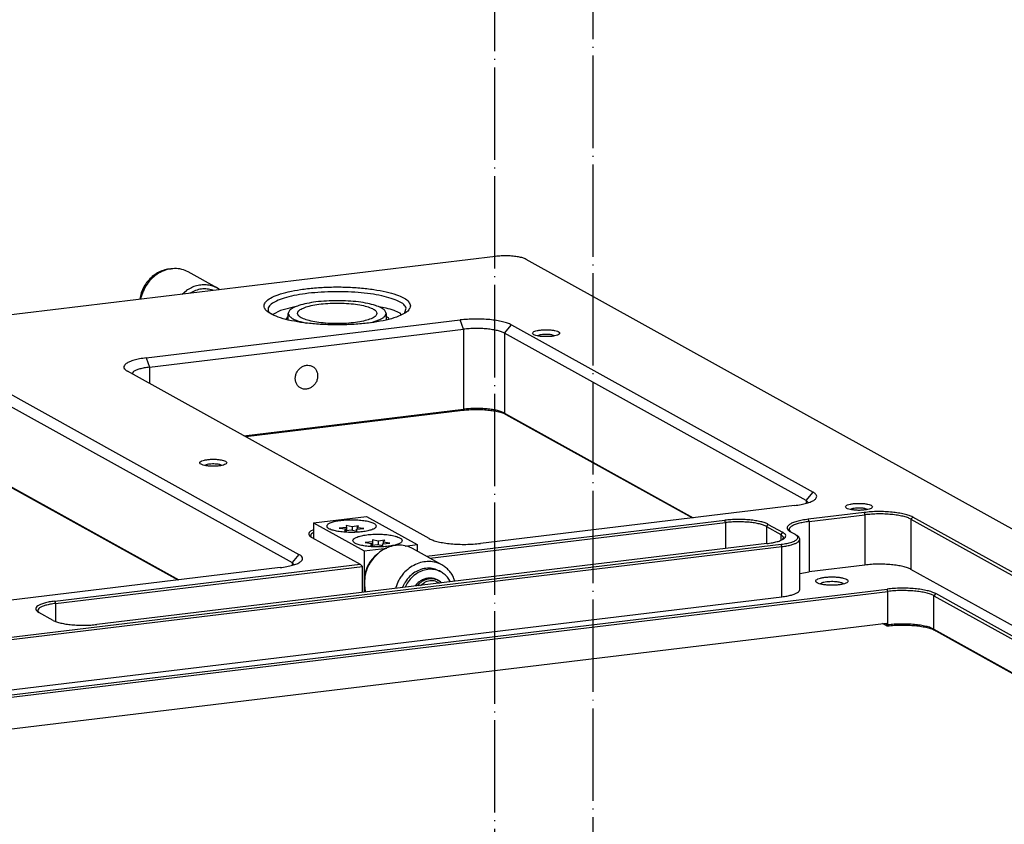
# Model space of a CAD drawing. Header units: inches. Extents: x -399 to 442, y -299 to 295.
# Tile 11 of 68: x -138 to -36, y -37 to 46. Entities that reach past the tile are written whole.
import ezdxf

# ---------------------------------------------------------------- set-up
doc = ezdxf.new("R2010")
doc.units = ezdxf.units.IN
doc.linetypes.add('DOT_CENTER', pattern=[14, 12, -1, 0, -1])
doc.layers.add('1', color=7, linetype='Continuous')
doc.dimstyles.get("Standard").update_dxf_attribs({"dimtxt": 0.18, "dimasz": 0.18, "dimexe": 0.18, "dimexo": 0.0625, "dimgap": 0.09, "dimtad": 0, "dimtih": 1, "dimtoh": 1, "dimdec": 4, "dimzin": 0, "dimdsep": 46, "dimtxsty": 'Standard', "dimcen": 0.09, "dimadec": 0, "dimazin": 0, "dimtfac": 1, "dimtdec": 4, "dimtofl": 0, "dimtmove": 0, "dimatfit": 3, "dimfxl": 1, "dimtolj": 1, "dimtzin": 0, "dimarcsym": 0})

# ---------------------------------------------------------------- blocks, each defined once
blk = doc.blocks.new('0515-2034_M3x12_5', base_point=(-127.56, -10.38))
at = {"color": 7, "linetype": 'Continuous'}
for p, q in [((-126.62, -9.89), (-127.56, -9.97)), ((-127.56, -9.97), (-126.69, -10.1)), ((-126.69, -10.1), (-126.88, -10.35)), ((-126.88, -10.35), (-126.03, -10.22)), ((-126.69, -10.1), (-126.69, -10.32)), ((-125.89, -9.8), (-126.64, -9.63)), ((-126.64, -9.63), (-126.62, -9.89)), ((-126.62, -9.89), (-126.62, -10.31)), ((-126.03, -10.22), (-125.29, -10.38)), ((-125.04, -9.67), (-125.89, -9.8)), ((-125.89, -9.8), (-125.89, -10.25)), ((-125.31, -10.13), (-124.37, -10.05)), ((-125.29, -10.38), (-125.31, -10.13)), ((-125.31, -10.13), (-125.31, -10.38)), ((-125.24, -9.92), (-125.04, -9.67)), ((-124.37, -10.05), (-125.24, -9.92)), ((-125.24, -9.92), (-125.24, -10.12))]:
    blk.add_line(p, q, dxfattribs=at)
blk = doc.blocks.new('0515-2034_M3x12_6', base_point=(-130.94, -8.51))
at = {"color": 7, "linetype": 'Continuous'}
for p, q in [((-130, -8.01), (-130.94, -8.1)), ((-130.94, -8.1), (-130.07, -8.22)), ((-130.07, -8.22), (-130.26, -8.47)), ((-130.26, -8.47), (-129.41, -8.34)), ((-130.07, -8.22), (-130.07, -8.44)), ((-129.27, -7.93), (-130.02, -7.76)), ((-130.02, -7.76), (-130, -8.01)), ((-130, -8.01), (-130, -8.43)), ((-129.41, -8.34), (-128.67, -8.51)), ((-128.42, -7.79), (-129.27, -7.93)), ((-129.27, -7.93), (-129.27, -8.37)), ((-128.69, -8.25), (-127.75, -8.17)), ((-128.67, -8.51), (-128.69, -8.25)), ((-128.69, -8.25), (-128.69, -8.5)), ((-128.62, -8.05), (-128.42, -7.79)), ((-127.75, -8.17), (-128.62, -8.05)), ((-128.62, -8.05), (-128.62, -8.25))]:
    blk.add_line(p, q, dxfattribs=at)
blk = doc.blocks.new('screws__24', base_point=(-264.45, -78.57))
for name, p in [('0515-2034_M3x12_6', (-130.94, -8.51)), ('0515-2034_M3x12_5', (-127.56, -10.38))]:
    blk.add_blockref(name, p)
blk = doc.blocks.new('6960-0041_4__25', base_point=(-137.55, 18.43))
at = {"color": 7, "linetype": 'Continuous'}
for p, q in [((-137.55, 18.94), (-137.55, 19.78)), ((-125.04, 19.38), (-124.85, 19.78)), ((-124.85, 19.78), (-124.85, 18.96)), ((-136.02, 18.71), (-135.17, 18.51)), ((-126.73, 18.61), (-125.69, 18.96))]:
    blk.add_line(p, q, dxfattribs=at)
for points, knots in [([(-124.85, 19.78), (-124.89, 19.91), (-125, 20.23), (-125.55, 20.54), (-126.3, 20.84), (-127.3, 21.09), (-128.49, 21.28), (-129.81, 21.39), (-131.2, 21.43), (-132.59, 21.39), (-133.92, 21.28), (-135.1, 21.09), (-136.11, 20.84), (-136.85, 20.54), (-137.41, 20.23), (-137.51, 19.91), (-137.55, 19.78)], [0, 0, 0, 0, 0.398865, 0.983015, 1.801204, 2.839804, 4.05962, 5.407266, 6.820875, 8.234483, 9.582129, 10.801945, 11.840545, 12.658733, 13.242883, 13.641748, 13.641748, 13.641748, 13.641748]), ([(-126.05, 19.78), (-126.09, 19.89), (-126.19, 20.18), (-126.71, 20.44), (-127.4, 20.7), (-128.33, 20.9), (-129.41, 21.04), (-130.59, 21.11), (-131.81, 21.11), (-133, 21.04), (-134.08, 20.9), (-135, 20.7), (-135.7, 20.44), (-136.18, 20.18), (-136.42, 19.78), (-136.18, 19.38), (-135.7, 19.11), (-135, 18.86), (-134.08, 18.66), (-133, 18.51), (-131.81, 18.44), (-130.59, 18.44), (-129.41, 18.51), (-128.33, 18.66), (-127.4, 18.86), (-126.71, 19.11), (-126.19, 19.38), (-126.09, 19.66), (-126.05, 19.78)], [0, 0, 0, 0, 0.352347, 0.885349, 1.638568, 2.59198, 3.701395, 4.909296, 6.150824, 7.358726, 8.468139, 9.421553, 10.17477, 10.707773, 11.06012, 11.412467, 11.94547, 12.698687, 13.652101, 14.761515, 15.969416, 17.210944, 18.418845, 19.52826, 20.481672, 21.234891, 21.767893, 22.12024, 22.12024, 22.12024, 22.12024]), ([(-137.55, 19.78), (-137.53, 19.67), (-137.47, 19.44), (-137.12, 19.16), (-136.64, 18.91), (-136.24, 18.78), (-136.02, 18.71)], [0, 0, 0, 0, 0.306634, 0.714537, 1.264169, 1.960052, 1.960052, 1.960052, 1.960052]), ([(-125.69, 18.96), (-125.56, 19.02), (-125.33, 19.13), (-125.13, 19.3), (-125.04, 19.38)], [0, 0, 0, 0, 0.4286446, 0.7715016, 0.7715016, 0.7715016, 0.7715016])]:
    blk.add_open_spline(points, degree=3, knots=knots, dxfattribs=at)
blk = doc.blocks.new('plugs__29', base_point=(-291.01, -112.29))
blk.add_blockref('6960-0041_4__25', (-137.55, 18.43))
blk = doc.blocks.new('E2812-23753-0__45', base_point=(-156.82, 21.6))
at = {"color": 7, "linetype": 'Continuous'}
for p, q in [((-152.77, 25.52), (-153.02, 25.53)), ((-156.64, 22.46), (-156.82, 21.6))]:
    blk.add_line(p, q, dxfattribs=at)
blk.add_open_spline([(-153.02, 25.53), (-153.28, 25.49), (-153.81, 25.39), (-154.55, 25.04), (-155.23, 24.56), (-155.83, 23.96), (-156.32, 23.25), (-156.54, 22.72), (-156.64, 22.46)], degree=3, knots=[0, 0, 0, 0, 0.791903, 1.604937, 2.437297, 3.284361, 4.139479, 4.99493, 4.99493, 4.99493, 4.99493], dxfattribs=at)
blk = doc.blocks.new('bearing_HK0509__46', base_point=(-156.69, 21.62))
at = {"color": 7, "linetype": 'Continuous'}
for p, q in [((-146.73, 23.04), (-150.54, 25.15)), ((-156.69, 21.62), (-156.65, 21.92)), ((-151.34, 22.26), (-150.79, 22.74)), ((-146.57, 22.94), (-146.46, 22.85))]:
    blk.add_line(p, q, dxfattribs=at)
for points, knots in [([(-150.54, 25.15), (-150.82, 25.28), (-151.38, 25.54), (-152.33, 25.63), (-153.28, 25.49), (-154.21, 25.13), (-155.05, 24.55), (-155.76, 23.8), (-156.33, 22.91), (-156.54, 22.25), (-156.65, 21.92)], [0, 0, 0, 0, 0.917041, 1.848394, 2.804788, 3.79105, 4.805511, 5.840854, 6.885841, 7.927503, 7.927503, 7.927503, 7.927503]), ([(-146.73, 23.04), (-146.94, 23.14), (-147.35, 23.34), (-148.04, 23.48), (-148.75, 23.49), (-149.46, 23.37), (-150.16, 23.13), (-150.58, 22.87), (-150.79, 22.74)], [0, 0, 0, 0, 0.68481, 1.375731, 2.077999, 2.795285, 3.529296, 4.279696, 4.279696, 4.279696, 4.279696]), ([(-146.57, 22.94), (-146.59, 22.96), (-146.65, 22.99), (-146.71, 23.02), (-146.73, 23.04)], [0, 0, 0, 0, 0.0977133, 0.1954084, 0.1954084, 0.1954084, 0.1954084])]:
    blk.add_open_spline(points, degree=3, knots=knots, dxfattribs=at)
blk = doc.blocks.new('24791-0S111__47', base_point=(-150.35, 22.38))
at = {"color": 7, "linetype": 'Continuous'}
for p, q in [((-150.31, 22.41), (-150.35, 22.38)), ((-147.32, 22.75), (-147.36, 22.77))]:
    blk.add_line(p, q, dxfattribs=at)
blk.add_open_spline([(-147.36, 22.77), (-147.6, 22.83), (-148.08, 22.97), (-148.84, 22.95), (-149.61, 22.78), (-150.07, 22.53), (-150.31, 22.41)], degree=3, knots=[0, 0, 0, 0, 0.738902, 1.492658, 2.266525, 3.062031, 3.062031, 3.062031, 3.062031], dxfattribs=at)
blk = doc.blocks.new('bearing_assy1_3__48', base_point=(-156.82, 21.6))
for name, p in [('bearing_HK0509__46', (-156.69, 21.62)), ('E2812-23753-0__45', (-156.82, 21.6)), ('24791-0S111__47', (-150.35, 22.38))]:
    blk.add_blockref(name, p)
blk = doc.blocks.new('washer1__59', base_point=(-122.74, -15.82))
at = {"color": 7, "linetype": 'Continuous'}
for p, q in [((-117.68, -13.81), (-117.94, -13.67)), ((-122.13, -15.25), (-122.4, -15.78)), ((-116.51, -15.07), (-116.78, -14.61)), ((-122.73, -15.79), (-122.74, -15.82))]:
    blk.add_line(p, q, dxfattribs=at)
for points, knots in [([(-117.94, -13.67), (-118.18, -13.56), (-118.68, -13.34), (-119.51, -13.28), (-120.35, -13.44), (-121.14, -13.82), (-121.85, -14.38), (-122.2, -14.87), (-122.38, -15.11)], [0, 0, 0, 0, 0.802645, 1.61974, 2.461564, 3.331716, 4.226786, 5.137686, 5.137686, 5.137686, 5.137686]), ([(-117.68, -13.81), (-117.93, -13.7), (-118.42, -13.48), (-119.26, -13.42), (-120.09, -13.58), (-120.89, -13.96), (-121.6, -14.52), (-121.95, -15.01), (-122.13, -15.25)], [0, 0, 0, 0, 0.802644, 1.619739, 2.461562, 3.331715, 4.226783, 5.137684, 5.137684, 5.137684, 5.137684]), ([(-116.78, -14.61), (-116.91, -14.45), (-117.17, -14.14), (-117.51, -13.92), (-117.68, -13.81)], [0, 0, 0, 0, 0.609205, 1.212107, 1.212107, 1.212107, 1.212107]), ([(-122.38, -15.11), (-122.45, -15.22), (-122.58, -15.44), (-122.68, -15.68), (-122.73, -15.79)], [0, 0, 0, 0, 0.3820461, 0.7637056, 0.7637056, 0.7637056, 0.7637056])]:
    blk.add_open_spline(points, degree=3, knots=knots, dxfattribs=at)
blk = doc.blocks.new('23796-0S111__60', base_point=(-134.27, -16.42))
at = {"color": 7, "linetype": 'Continuous'}
for p, q in [((-134.27, -7.44), (-127.38, -6.61)), ((-134.27, -7.44), (-134.27, -9.45)), ((-134.27, -7.44), (-127.72, -11.07)), ((-127.38, -6.61), (-120.83, -10.24)), ((-127.72, -11.07), (-124.76, -10.72)), ((-127.72, -11.07), (-127.72, -16.42)), ((-125.91, -11.45), (-126.36, -11.79)), ((-122.37, -10.43), (-120.83, -10.24)), ((-120.83, -10.24), (-120.83, -11.09)), ((-127.62, -14.73), (-127.62, -14.77)), ((-120.38, -15.54), (-119.87, -15.17)), ((-118.44, -14.99), (-117.94, -15.24)), ((-118.2, -14.84), (-118.03, -14.93)), ((-117.79, -15.09), (-118.03, -14.93)), ((-117.68, -15.21), (-117.79, -15.09)), ((-120.87, -15.35), (-121.06, -15.62)), ((-120.7, -15.45), (-120.8, -15.59))]:
    blk.add_line(p, q, dxfattribs=at)
for points, knots in [([(-126.14, -7.84), (-126.17, -7.77), (-126.25, -7.57), (-126.63, -7.4), (-127.12, -7.23), (-127.78, -7.11), (-128.53, -7.03), (-129.34, -7.01), (-130.15, -7.03), (-130.91, -7.11), (-131.56, -7.23), (-132.07, -7.4), (-132.41, -7.57), (-132.59, -7.84), (-132.41, -8.12), (-132.07, -8.29), (-131.56, -8.45), (-130.91, -8.57), (-130.15, -8.65), (-129.34, -8.68), (-128.53, -8.65), (-127.78, -8.57), (-127.12, -8.45), (-126.63, -8.29), (-126.25, -8.12), (-126.17, -7.92), (-126.14, -7.84)], [0, 0, 0, 0, 0.240498, 0.617454, 1.154144, 1.829828, 2.60603, 3.434731, 4.263433, 5.039635, 5.715319, 6.252009, 6.628965, 6.869463, 7.109961, 7.486917, 8.023607, 8.699291, 9.475493, 10.304194, 11.132896, 11.909098, 12.584782, 13.121472, 13.498428, 13.738926, 13.738926, 13.738926, 13.738926]), ([(-122.76, -9.72), (-122.79, -9.64), (-122.87, -9.45), (-123.24, -9.28), (-123.74, -9.11), (-124.39, -8.99), (-125.15, -8.91), (-125.96, -8.88), (-126.77, -8.91), (-127.53, -8.99), (-128.18, -9.11), (-128.69, -9.28), (-129.03, -9.45), (-129.21, -9.72), (-129.03, -9.99), (-128.69, -10.16), (-128.18, -10.33), (-127.53, -10.45), (-126.77, -10.53), (-125.96, -10.56), (-125.15, -10.53), (-124.39, -10.45), (-123.74, -10.33), (-123.24, -10.16), (-122.87, -9.99), (-122.79, -9.8), (-122.76, -9.72)], [0, 0, 0, 0, 0.240498, 0.617454, 1.154144, 1.829828, 2.60603, 3.434731, 4.263433, 5.039635, 5.715319, 6.252009, 6.628965, 6.869463, 7.109961, 7.486917, 8.023607, 8.699291, 9.475493, 10.304194, 11.132896, 11.909098, 12.584782, 13.121472, 13.498428, 13.738926, 13.738926, 13.738926, 13.738926]), ([(-127.04, -12.65), (-127.13, -12.81), (-127.31, -13.14), (-127.49, -13.66), (-127.6, -14.19), (-127.62, -14.55), (-127.62, -14.73)], [0, 0, 0, 0, 0.552892, 1.10356, 1.649305, 2.187795, 2.187795, 2.187795, 2.187795]), ([(-126.36, -11.79), (-126.49, -11.92), (-126.74, -12.18), (-126.94, -12.49), (-127.04, -12.65)], [0, 0, 0, 0, 0.54879, 1.101039, 1.101039, 1.101039, 1.101039]), ([(-118.2, -14.84), (-118.34, -14.77), (-118.62, -14.64), (-119.09, -14.58), (-119.57, -14.62), (-120.04, -14.76), (-120.49, -15.01), (-120.74, -15.24), (-120.87, -15.35)], [0, 0, 0, 0, 0.460686, 0.927311, 1.404588, 1.895134, 2.399143, 2.914527, 2.914527, 2.914527, 2.914527]), ([(-118.03, -14.93), (-118.17, -14.87), (-118.45, -14.74), (-118.92, -14.67), (-119.4, -14.71), (-119.87, -14.86), (-120.32, -15.1), (-120.57, -15.33), (-120.7, -15.45)], [0, 0, 0, 0, 0.460686, 0.927311, 1.404588, 1.895134, 2.399143, 2.914527, 2.914527, 2.914527, 2.914527]), ([(-118.44, -14.99), (-118.56, -14.97), (-118.8, -14.92), (-119.16, -14.94), (-119.53, -15.01), (-119.75, -15.11), (-119.87, -15.17)], [0, 0, 0, 0, 0.355711, 0.717818, 1.087979, 1.46681, 1.46681, 1.46681, 1.46681])]:
    blk.add_open_spline(points, degree=3, knots=knots, dxfattribs=at)
blk = doc.blocks.new('bearing_HK0509__61', base_point=(-127.7, -16.4))
at = {"color": 7, "linetype": 'Continuous'}
for p, q in [((-117.61, -12.88), (-121.41, -10.77)), ((-123.28, -14.98), (-123.65, -15.93)), ((-115.95, -15), (-116.05, -14.63)), ((-127.52, -16.35), (-127.5, -16.4))]:
    blk.add_line(p, q, dxfattribs=at)
for points, knots in [([(-121.41, -10.77), (-121.67, -10.65), (-122.2, -10.4), (-123.09, -10.3), (-123.99, -10.39), (-124.87, -10.69), (-125.69, -11.18), (-126.15, -11.63), (-126.38, -11.86)], [0, 0, 0, 0, 0.864092, 1.740233, 2.637778, 3.561549, 4.511219, 5.481763, 5.481763, 5.481763, 5.481763]), ([(-126.38, -11.86), (-126.55, -12.07), (-126.9, -12.5), (-127.28, -13.23), (-127.54, -14), (-127.68, -14.79), (-127.69, -15.59), (-127.58, -16.1), (-127.52, -16.35)], [0, 0, 0, 0, 0.815879, 1.634259, 2.44886, 3.253816, 4.044343, 4.817345, 4.817345, 4.817345, 4.817345]), ([(-117.61, -12.88), (-117.87, -12.76), (-118.4, -12.51), (-119.29, -12.41), (-120.19, -12.5), (-121.07, -12.81), (-121.89, -13.29), (-122.35, -13.74), (-122.58, -13.97)], [0, 0, 0, 0, 0.864092, 1.740232, 2.637776, 3.561547, 4.511216, 5.48176, 5.48176, 5.48176, 5.48176]), ([(-122.58, -13.97), (-122.71, -14.13), (-122.97, -14.44), (-123.17, -14.8), (-123.28, -14.98)], [0, 0, 0, 0, 0.611719, 1.225726, 1.225726, 1.225726, 1.225726]), ([(-116.05, -14.63), (-116.14, -14.45), (-116.31, -14.09), (-116.68, -13.61), (-117.11, -13.19), (-117.44, -12.98), (-117.61, -12.88)], [0, 0, 0, 0, 0.60817, 1.206284, 1.797052, 2.383941, 2.383941, 2.383941, 2.383941])]:
    blk.add_open_spline(points, degree=3, knots=knots, dxfattribs=at)
blk = doc.blocks.new('bearing_assy2_3', base_point=(-134.27, -16.42))
for name, p in [('23796-0S111__60', (-134.27, -16.42)), ('bearing_HK0509__61', (-127.7, -16.4)), ('washer1__59', (-122.74, -15.82))]:
    blk.add_blockref(name, p)
blk = doc.blocks.new('bearings__66', base_point=(-357.1, -124.31))
for name, p in [('bearing_assy1_3__48', (-156.82, 21.6)), ('bearing_assy2_3', (-134.27, -16.42))]:
    blk.add_blockref(name, p)
blk = doc.blocks.new('E6980-24110__67', base_point=(-386.38, -128.07))
at = {"color": 7, "linetype": 'Continuous'}
for p, q in [((-110.66, 27.17), (-233.11, 12.39)), ((90.09, -82.42), (-106.68, 26.79)), ((-136.37, 20.72), (-138.57, 20.15)), ((-124.84, 20.46), (-125.78, 20.63)), ((-122.43, 19.88), (-122.24, 20.46)), ((-140.17, 20.06), (-139.8, 19.7)), ((-138.57, 20.15), (-139.55, 19.61)), ((-137.55, 19.44), (-137.89, 19)), ((-124.53, 19.21), (-124.85, 19.39)), ((-124.52, 19.05), (-124.53, 19.21)), ((-122.88, 19.63), (-123.04, 19.79)), ((-156.01, 13.99), (-115.22, 18.92)), ((-108.58, 18.29), (-69.41, -3.45)), ((-155.58, 12.79), (-114.8, 17.71)), ((-70.31, -4.53), (-109.48, 17.21)), ((-105, 16.94), (-105.19, 16.86)), ((-102.97, 16.86), (-103.24, 16.96)), ((-119.26, -9.47), (-158.42, 12.27)), ((-157.65, 12.21), (-157.81, 11.93)), ((-175.34, 10.23), (-136.17, -11.51)), ((-176.24, 9.16), (-137.07, -12.58)), ((-143.32, 3.89), (-114.8, 7.33)), ((-114.9, 7.15), (-143.07, 3.75)), ((-109.48, 6.83), (-85, -6.76)), ((-85.13, -6.78), (-109.26, 6.62)), ((-148.22, 0.12), (-148.41, 0.04)), ((-146.18, 0.04), (-146.45, 0.14)), ((-176.24, -1.23), (-151.76, -14.82)), ((-176.02, -1.44), (-151.89, -14.83)), ((-70.06, -4.79), (-70.31, -4.53)), ((-71.83, -5.17), (-112.61, -10.09)), ((-62.79, -6.08), (-70.04, -6.95)), ((-69.94, -7.25), (-62.69, -6.38)), ((-64.38, -5.61), (-64.57, -5.69)), ((-62.35, -5.68), (-62.62, -5.59)), ((-119.62, -11.76), (-80.87, -7.09)), ((-119.16, -12.02), (-80.77, -7.39)), ((-75.23, -7.62), (-73.37, -8.65)), ((-56.71, -6.94), (-24.63, -24.74)), ((-24.4, -24.47), (-56.48, -6.67)), ((-134.27, -8.32), (-134.65, -8.48)), ((-134.27, -8.68), (-134.41, -8.74)), ((-75.45, -7.89), (-73.59, -8.92)), ((-73.22, -9.31), (-73.59, -8.92)), ((-72.53, -8.36), (-72.29, -8.61)), ((-72.34, -8.58), (-71.75, -8.91)), ((-71.75, -8.91), (-71.53, -9.06)), ((-176.16, -22.59), (-73.56, -10.2)), ((-75.42, -10.11), (-162.43, -20.61)), ((-134.65, -9.14), (-134.45, -9.35)), ((-134.5, -9.32), (-128.23, -12.8)), ((-73.36, -9.55), (-73.22, -9.31)), ((-71.29, -9.29), (-71.53, -9.06)), ((-71.15, -16.08), (-71.15, -9.56)), ((-176.05, -22.89), (-73.46, -10.5)), ((-136.82, -12.85), (-137.07, -12.58)), ((-138.59, -13.23), (-179.37, -18.15)), ((-167.88, -17.59), (-128.23, -12.8)), ((-167.77, -17.89), (-127.9, -13.08)), ((-127.9, -13.08), (-128.23, -12.8)), ((-127.9, -16.45), (-127.9, -13.08)), ((-71.15, -14), (-69.94, -13.77)), ((-62.69, -12.9), (-69.94, -13.77)), ((-29.57, -28.52), (-56.71, -13.46)), ((-68.48, -15.33), (-68.5, -15.35)), ((-65.46, -15.36), (-65.53, -15.29)), ((-305.07, -45.62), (-59.82, -16.02)), ((-304.61, -45.88), (-59.71, -16.32)), ((-29.57, -29.9), (-53.5, -16.61)), ((-176.05, -29.41), (-73.46, -17.02)), ((-53.73, -16.88), (-29.57, -30.29)), ((-170.08, -18.87), (-169.88, -19.08)), ((-168.08, -20.08), (-169.94, -19.05)), ((-298.53, -49.25), (-59.9, -20.45)), ((-59.9, -20.45), (-59.9, -20.69)), ((-59.78, -20.84), (-60.39, -20.51)), ((-60.26, -20.49), (-59.9, -20.69)), ((-59.9, -20.69), (-59.8, -20.68)), ((-59.9, -20.69), (-59.8, -20.82)), ((-59.9, -20.69), (-59.9, -20.69)), ((-59.8, -20.68), (-59.71, -20.67)), ((-59.8, -20.82), (-59.78, -20.84)), ((-53.73, -21.23), (-32.31, -33.12)), ((-53.5, -21.44), (-32.4, -33.16))]:
    blk.add_line(p, q, dxfattribs=at)
at = {"color": 1, "linetype": 'Continuous'}
for p, q in [((-114.8, 17.71), (-115.22, 18.92)), ((-109.48, 17.21), (-108.58, 18.29)), ((-114.8, 17.71), (-114.8, 7.33)), ((-109.48, 17.21), (-109.48, 6.83)), ((-156.01, 13.99), (-155.58, 12.79)), ((-155.58, 12.79), (-155.58, 10.7)), ((-114.8, 7.33), (-114.9, 7.15)), ((-109.48, 6.83), (-109.26, 6.62)), ((-70.31, -4.53), (-69.41, -3.45)), ((-70.31, -4.53), (-70.31, -4.88)), ((-62.79, -6.08), (-62.69, -6.38)), ((-62.69, -6.38), (-62.69, -12.9)), ((-80.77, -7.39), (-80.87, -7.09)), ((-80.77, -7.39), (-80.77, -10.76)), ((-75.45, -7.89), (-75.23, -7.62)), ((-69.94, -7.25), (-70.04, -6.95)), ((-69.94, -7.25), (-69.94, -13.77)), ((-56.48, -6.67), (-56.71, -6.94)), ((-56.71, -6.94), (-56.71, -13.46)), ((-75.45, -7.89), (-75.45, -10.12)), ((-73.37, -8.65), (-73.59, -8.92)), ((-73.59, -8.92), (-73.59, -9.65)), ((-73.46, -10.5), (-73.56, -10.2)), ((-73.46, -17.02), (-73.46, -10.5)), ((-136.17, -11.51), (-137.07, -12.58)), ((-137.07, -12.58), (-137.07, -12.94)), ((-59.71, -16.32), (-59.82, -16.02)), ((-59.71, -20.67), (-59.71, -16.32)), ((-53.5, -16.61), (-53.73, -16.88)), ((-167.88, -17.59), (-167.77, -17.89)), ((-167.77, -17.89), (-167.77, -20.19)), ((-53.73, -21.23), (-53.73, -16.88)), ((-53.73, -21.23), (-53.5, -21.44))]:
    blk.add_line(p, q, dxfattribs=at)
at = {"color": 7, "linetype": 'Continuous'}
for points, knots in [([(-106.68, 26.79), (-106.82, 26.86), (-107.14, 27), (-107.71, 27.12), (-108.39, 27.21), (-109.14, 27.25), (-109.91, 27.24), (-110.41, 27.19), (-110.66, 27.17)], [0, 0, 0, 0, 0.454191, 1.047611, 1.748557, 2.514407, 3.296869, 4.046262, 4.046262, 4.046262, 4.046262]), ([(-121.7, 20.74), (-121.76, 20.92), (-121.89, 21.36), (-122.61, 21.82), (-123.59, 22.25), (-124.92, 22.61), (-126.51, 22.9), (-128.3, 23.1), (-130.22, 23.21), (-132.18, 23.21), (-134.1, 23.1), (-135.89, 22.9), (-137.48, 22.61), (-138.8, 22.25), (-139.8, 21.82), (-140.48, 21.36), (-140.79, 20.74), (-140.48, 20.12), (-139.8, 19.67), (-138.8, 19.24), (-137.48, 18.87), (-135.89, 18.58), (-134.1, 18.38), (-132.18, 18.28), (-130.22, 18.28), (-128.3, 18.38), (-126.51, 18.58), (-124.92, 18.87), (-123.59, 19.24), (-122.61, 19.67), (-121.89, 20.12), (-121.76, 20.56), (-121.7, 20.74)], [0, 0, 0, 0, 0.551754, 1.336383, 2.424618, 3.807351, 5.442252, 7.268597, 9.214176, 11.200216, 13.145795, 14.97214, 16.607041, 17.989774, 19.078009, 19.862639, 20.414392, 20.966145, 21.750775, 22.83901, 24.221743, 25.856644, 27.682989, 29.628568, 31.614608, 33.560187, 35.386532, 37.021433, 38.404166, 39.492401, 40.277031, 40.828784, 40.828784, 40.828784, 40.828784]), ([(-122.24, 20.46), (-122.33, 20.62), (-122.57, 21.01), (-123.29, 21.39), (-124.25, 21.76), (-125.48, 22.08), (-126.92, 22.33), (-128.53, 22.5), (-130.23, 22.59), (-131.98, 22.59), (-133.69, 22.51), (-135.31, 22.35), (-136.77, 22.11), (-138.02, 21.8), (-139.03, 21.44), (-139.73, 21.04), (-140.21, 20.57), (-140.18, 20.21), (-140.17, 20.06)], [0, 0, 0, 0, 0.554302, 1.336402, 2.373615, 3.649927, 5.128765, 6.761193, 8.490299, 10.25451, 11.990612, 13.636705, 15.135202, 16.436098, 17.501152, 18.311388, 18.887144, 19.344159, 19.344159, 19.344159, 19.344159]), ([(-123.04, 19.79), (-123.3, 19.92), (-123.88, 20.2), (-124.5, 20.36), (-124.84, 20.46)], [0, 0, 0, 0, 0.859614, 1.914903, 1.914903, 1.914903, 1.914903]), ([(-108.58, 18.29), (-108.74, 18.37), (-109.11, 18.54), (-109.77, 18.71), (-110.54, 18.86), (-111.42, 18.97), (-112.36, 19.03), (-113.32, 19.04), (-114.28, 19.01), (-114.91, 18.95), (-115.22, 18.92)], [0, 0, 0, 0, 0.544952, 1.225946, 2.024672, 2.915222, 3.866792, 4.845604, 5.816599, 6.745083, 6.745083, 6.745083, 6.745083]), ([(-109.48, 17.21), (-109.61, 17.28), (-109.91, 17.42), (-110.44, 17.55), (-111.06, 17.67), (-111.76, 17.76), (-112.51, 17.81), (-113.28, 17.82), (-114.05, 17.79), (-114.55, 17.74), (-114.8, 17.71)], [0, 0, 0, 0, 0.435962, 0.980757, 1.619738, 2.332178, 3.093434, 3.876483, 4.653279, 5.396066, 5.396066, 5.396066, 5.396066]), ([(-102.33, 17.2), (-102.35, 17.25), (-102.41, 17.37), (-102.65, 17.47), (-102.96, 17.56), (-103.37, 17.62), (-103.84, 17.66), (-104.33, 17.66), (-104.79, 17.62), (-105.2, 17.56), (-105.53, 17.47), (-105.75, 17.37), (-105.87, 17.2), (-105.75, 17.04), (-105.53, 16.94), (-105.2, 16.85), (-104.79, 16.78), (-104.33, 16.75), (-103.84, 16.75), (-103.37, 16.78), (-102.96, 16.85), (-102.65, 16.94), (-102.41, 17.04), (-102.35, 17.16), (-102.33, 17.2)], [0, 0, 0, 0, 0.145974, 0.383812, 0.72424, 1.149027, 1.62833, 2.126432, 2.605735, 3.030522, 3.370949, 3.608789, 3.754762, 3.900735, 4.138574, 4.479001, 4.903789, 5.383092, 5.881194, 6.360497, 6.785284, 7.125711, 7.36355, 7.509524, 7.509524, 7.509524, 7.509524]), ([(-103.66, 17.02), (-103.78, 17.03), (-104.02, 17.05), (-104.37, 17.04), (-104.7, 17.01), (-104.91, 16.96), (-105, 16.94)], [0, 0, 0, 0, 0.359887, 0.725244, 1.066795, 1.357837, 1.357837, 1.357837, 1.357837]), ([(-103.24, 16.96), (-103.3, 16.97), (-103.44, 17), (-103.58, 17.02), (-103.66, 17.02)], [0, 0, 0, 0, 0.1996823, 0.4223209, 0.4223209, 0.4223209, 0.4223209]), ([(-156.01, 13.99), (-156.29, 13.95), (-156.82, 13.88), (-157.54, 13.72), (-158.13, 13.52), (-158.56, 13.3), (-158.85, 13.06), (-158.93, 12.75), (-158.74, 12.46), (-158.54, 12.34), (-158.42, 12.27)], [0, 0, 0, 0, 0.8533, 1.602526, 2.224723, 2.706402, 3.052244, 3.311128, 3.597943, 4.001688, 4.001688, 4.001688, 4.001688]), ([(-155.58, 12.79), (-155.81, 12.76), (-156.23, 12.7), (-156.81, 12.57), (-157.28, 12.42), (-157.54, 12.27), (-157.65, 12.21)], [0, 0, 0, 0, 0.682642, 1.282024, 1.779783, 2.165126, 2.165126, 2.165126, 2.165126]), ([(-134.41, 12.89), (-134.54, 12.94), (-134.79, 13.05), (-135.21, 13.05), (-135.62, 12.93), (-136, 12.7), (-136.31, 12.37), (-136.53, 11.97), (-136.65, 11.53), (-136.65, 11.09), (-136.53, 10.67), (-136.3, 10.32), (-135.98, 10.07), (-135.59, 9.93), (-135.17, 9.92), (-134.76, 10.04), (-134.38, 10.27), (-134.07, 10.6), (-133.85, 11), (-133.74, 11.44), (-133.74, 11.89), (-133.85, 12.3), (-134.08, 12.66), (-134.3, 12.81), (-134.41, 12.89)], [0, 0, 0, 0, 0.399904, 0.808932, 1.232868, 1.672451, 2.123616, 2.579023, 3.030188, 3.469771, 3.893707, 4.302734, 4.702639, 5.102543, 5.511571, 5.935506, 6.375089, 6.826255, 7.281662, 7.732827, 8.17241, 8.596345, 9.005373, 9.405278, 9.405278, 9.405278, 9.405278]), ([(-109.26, 6.62), (-109.4, 6.68), (-109.71, 6.83), (-110.27, 6.98), (-110.93, 7.1), (-111.67, 7.19), (-112.47, 7.25), (-113.29, 7.26), (-114.11, 7.23), (-114.64, 7.18), (-114.9, 7.15)], [0, 0, 0, 0, 0.463209, 1.042054, 1.720971, 2.477939, 3.286773, 4.118763, 4.944109, 5.73332, 5.73332, 5.73332, 5.73332]), ([(-109.48, 6.83), (-109.61, 6.89), (-109.91, 7.03), (-110.44, 7.17), (-111.06, 7.29), (-111.76, 7.37), (-112.51, 7.42), (-113.28, 7.43), (-114.05, 7.41), (-114.55, 7.36), (-114.8, 7.33)], [0, 0, 0, 0, 0.435962, 0.980757, 1.619738, 2.332178, 3.093434, 3.876483, 4.653279, 5.396066, 5.396066, 5.396066, 5.396066]), ([(-145.55, 0.38), (-145.57, 0.43), (-145.62, 0.55), (-145.86, 0.64), (-146.17, 0.74), (-146.59, 0.8), (-147.05, 0.84), (-147.54, 0.84), (-148, 0.8), (-148.42, 0.74), (-148.74, 0.64), (-148.96, 0.55), (-149.08, 0.38), (-148.96, 0.22), (-148.74, 0.12), (-148.42, 0.03), (-148, -0.04), (-147.54, -0.07), (-147.05, -0.07), (-146.59, -0.04), (-146.17, 0.03), (-145.86, 0.12), (-145.62, 0.22), (-145.57, 0.34), (-145.55, 0.38)], [0, 0, 0, 0, 0.145974, 0.383812, 0.72424, 1.149027, 1.62833, 2.126432, 2.605735, 3.030522, 3.370949, 3.608789, 3.754762, 3.900735, 4.138574, 4.479001, 4.903789, 5.383092, 5.881194, 6.360497, 6.785284, 7.125711, 7.36355, 7.509524, 7.509524, 7.509524, 7.509524]), ([(-146.87, 0.2), (-146.99, 0.21), (-147.23, 0.23), (-147.58, 0.22), (-147.92, 0.19), (-148.12, 0.14), (-148.22, 0.12)], [0, 0, 0, 0, 0.359889, 0.725249, 1.066803, 1.357847, 1.357847, 1.357847, 1.357847]), ([(-146.45, 0.14), (-146.52, 0.15), (-146.65, 0.18), (-146.79, 0.2), (-146.87, 0.2)], [0, 0, 0, 0, 0.1996782, 0.4223118, 0.4223118, 0.4223118, 0.4223118]), ([(-71.83, -5.17), (-71.54, -5.13), (-71.02, -5.06), (-70.29, -4.89), (-69.7, -4.7), (-69.27, -4.48), (-68.99, -4.24), (-68.91, -3.92), (-69.1, -3.64), (-69.29, -3.52), (-69.41, -3.45)], [0, 0, 0, 0, 0.8533, 1.602526, 2.224723, 2.706402, 3.052244, 3.311128, 3.597943, 4.001688, 4.001688, 4.001688, 4.001688]), ([(-61.71, -5.34), (-61.73, -5.3), (-61.78, -5.18), (-62.03, -5.08), (-62.34, -4.99), (-62.75, -4.92), (-63.22, -4.89), (-63.7, -4.89), (-64.17, -4.92), (-64.58, -4.99), (-64.9, -5.08), (-65.12, -5.18), (-65.24, -5.34), (-65.12, -5.51), (-64.9, -5.6), (-64.58, -5.7), (-64.17, -5.76), (-63.7, -5.8), (-63.22, -5.8), (-62.75, -5.76), (-62.34, -5.7), (-62.03, -5.6), (-61.78, -5.51), (-61.73, -5.39), (-61.71, -5.34)], [0, 0, 0, 0, 0.145974, 0.383812, 0.72424, 1.149027, 1.62833, 2.126432, 2.605735, 3.030522, 3.370949, 3.608789, 3.754762, 3.900735, 4.138574, 4.479001, 4.903789, 5.383092, 5.881194, 6.360497, 6.785284, 7.125711, 7.36355, 7.509524, 7.509524, 7.509524, 7.509524]), ([(-63.03, -5.52), (-63.15, -5.51), (-63.39, -5.5), (-63.75, -5.51), (-64.08, -5.54), (-64.29, -5.59), (-64.38, -5.61)], [0, 0, 0, 0, 0.359888, 0.725247, 1.066801, 1.357844, 1.357844, 1.357844, 1.357844]), ([(-62.62, -5.59), (-62.68, -5.57), (-62.82, -5.54), (-62.96, -5.53), (-63.03, -5.52)], [0, 0, 0, 0, 0.1996787, 0.4223128, 0.4223128, 0.4223128, 0.4223128]), ([(-56.48, -6.67), (-56.64, -6.6), (-56.99, -6.43), (-57.61, -6.27), (-58.35, -6.13), (-59.18, -6.03), (-60.07, -5.97), (-60.99, -5.95), (-61.9, -5.98), (-62.5, -6.05), (-62.79, -6.08)], [0, 0, 0, 0, 0.517704, 1.164649, 1.923439, 2.769461, 3.673453, 4.603324, 5.525769, 6.407828, 6.407828, 6.407828, 6.407828]), ([(-56.71, -6.94), (-56.85, -6.87), (-57.19, -6.71), (-57.78, -6.56), (-58.48, -6.42), (-59.26, -6.33), (-60.11, -6.27), (-60.98, -6.26), (-61.84, -6.29), (-62.41, -6.35), (-62.69, -6.38)], [0, 0, 0, 0, 0.490457, 1.103352, 1.822205, 2.6237, 3.480113, 4.361043, 5.234939, 6.070574, 6.070574, 6.070574, 6.070574]), ([(-75.23, -7.62), (-75.37, -7.55), (-75.68, -7.41), (-76.24, -7.26), (-76.9, -7.13), (-77.64, -7.04), (-78.44, -6.99), (-79.26, -6.98), (-80.08, -7.01), (-80.61, -7.06), (-80.87, -7.09)], [0, 0, 0, 0, 0.463209, 1.042054, 1.720971, 2.477939, 3.286773, 4.118763, 4.944109, 5.73332, 5.73332, 5.73332, 5.73332]), ([(-75.45, -7.89), (-75.58, -7.83), (-75.88, -7.69), (-76.41, -7.55), (-77.03, -7.43), (-77.73, -7.34), (-78.48, -7.3), (-79.25, -7.29), (-80.02, -7.31), (-80.52, -7.36), (-80.77, -7.39)], [0, 0, 0, 0, 0.435962, 0.980757, 1.619738, 2.332178, 3.093434, 3.876483, 4.653279, 5.396066, 5.396066, 5.396066, 5.396066]), ([(-70.04, -6.95), (-70.31, -6.99), (-70.81, -7.06), (-71.5, -7.21), (-72.06, -7.4), (-72.47, -7.61), (-72.74, -7.84), (-72.82, -8.13), (-72.64, -8.41), (-72.45, -8.52), (-72.34, -8.58)], [0, 0, 0, 0, 0.810635, 1.5224, 2.113487, 2.571082, 2.899632, 3.145572, 3.418046, 3.801604, 3.801604, 3.801604, 3.801604]), ([(-69.94, -7.25), (-70.19, -7.29), (-70.67, -7.35), (-71.32, -7.5), (-71.85, -7.67), (-72.23, -7.87), (-72.5, -8.09), (-72.52, -8.28), (-72.53, -8.36)], [0, 0, 0, 0, 0.76797, 1.442274, 2.002252, 2.435763, 2.747021, 2.980017, 2.980017, 2.980017, 2.980017]), ([(-134.65, -8.48), (-134.73, -8.54), (-134.86, -8.65), (-134.93, -8.92), (-134.77, -9.16), (-134.6, -9.26), (-134.5, -9.32)], [0, 0, 0, 0, 0.293964, 0.514014, 0.757806, 1.100988, 1.100988, 1.100988, 1.100988]), ([(-134.41, -8.74), (-134.49, -8.8), (-134.63, -8.9), (-134.64, -9.07), (-134.65, -9.14)], [0, 0, 0, 0, 0.2766734, 0.4837808, 0.4837808, 0.4837808, 0.4837808]), ([(-75.42, -10.11), (-75.18, -10.08), (-74.73, -10.02), (-74.12, -9.88), (-73.62, -9.71), (-73.25, -9.53), (-73.01, -9.32), (-72.94, -9.05), (-73.1, -8.81), (-73.27, -8.71), (-73.37, -8.65)], [0, 0, 0, 0, 0.725305, 1.362147, 1.891015, 2.300442, 2.594408, 2.814459, 3.058251, 3.401435, 3.401435, 3.401435, 3.401435]), ([(-119.26, -9.47), (-119.09, -9.54), (-118.72, -9.72), (-118.06, -9.89), (-117.29, -10.04), (-116.41, -10.15), (-115.48, -10.21), (-114.51, -10.22), (-113.55, -10.19), (-112.92, -10.12), (-112.61, -10.09)], [0, 0, 0, 0, 0.544952, 1.225946, 2.024672, 2.915222, 3.866792, 4.845604, 5.816599, 6.745083, 6.745083, 6.745083, 6.745083]), ([(-73.56, -10.2), (-73.31, -10.17), (-72.85, -10.1), (-72.24, -9.95), (-71.78, -9.76), (-71.47, -9.57), (-71.35, -9.27), (-71.47, -9.13), (-71.53, -9.06)], [0, 0, 0, 0, 0.755177, 1.394104, 1.890622, 2.237112, 2.473901, 2.735369, 2.735369, 2.735369, 2.735369]), ([(-73.46, -10.5), (-73.24, -10.47), (-72.83, -10.42), (-72.27, -10.29), (-71.8, -10.14), (-71.46, -9.98), (-71.21, -9.8), (-71.16, -9.63), (-71.15, -9.56)], [0, 0, 0, 0, 0.658719, 1.240937, 1.729955, 2.115311, 2.397921, 2.605152, 2.605152, 2.605152, 2.605152]), ([(-71.15, -9.56), (-71.15, -9.52), (-71.17, -9.41), (-71.25, -9.33), (-71.29, -9.29)], [0, 0, 0, 0, 0.1447268, 0.3204551, 0.3204551, 0.3204551, 0.3204551]), ([(-138.59, -13.23), (-138.3, -13.19), (-137.77, -13.12), (-137.05, -12.95), (-136.46, -12.76), (-136.03, -12.54), (-135.75, -12.3), (-135.67, -11.98), (-135.86, -11.7), (-136.05, -11.58), (-136.17, -11.51)], [0, 0, 0, 0, 0.8533, 1.602526, 2.224723, 2.706402, 3.052244, 3.311128, 3.597943, 4.001688, 4.001688, 4.001688, 4.001688]), ([(-56.71, -13.46), (-56.85, -13.39), (-57.19, -13.23), (-57.78, -13.08), (-58.48, -12.94), (-59.26, -12.85), (-60.11, -12.79), (-60.98, -12.78), (-61.84, -12.81), (-62.41, -12.87), (-62.69, -12.9)], [0, 0, 0, 0, 0.490457, 1.103352, 1.822205, 2.6237, 3.480113, 4.361043, 5.234939, 6.070574, 6.070574, 6.070574, 6.070574]), ([(-64.88, -14.98), (-64.9, -14.93), (-64.95, -14.8), (-65.19, -14.69), (-65.52, -14.58), (-65.95, -14.5), (-66.44, -14.45), (-66.98, -14.44), (-67.51, -14.45), (-68.01, -14.5), (-68.43, -14.58), (-68.77, -14.69), (-68.99, -14.8), (-69.11, -14.98), (-68.99, -15.16), (-68.77, -15.28), (-68.43, -15.39), (-68.01, -15.46), (-67.51, -15.52), (-66.98, -15.53), (-66.44, -15.52), (-65.95, -15.46), (-65.52, -15.39), (-65.19, -15.28), (-64.95, -15.16), (-64.9, -15.04), (-64.88, -14.98)], [0, 0, 0, 0, 0.157827, 0.405204, 0.757407, 1.200825, 1.710207, 2.254043, 2.797878, 3.30726, 3.750678, 4.102881, 4.350258, 4.508085, 4.665912, 4.913289, 5.265492, 5.70891, 6.218292, 6.762128, 7.305963, 7.815345, 8.258763, 8.610966, 8.858343, 9.01617, 9.01617, 9.01617, 9.01617]), ([(-66.43, -15.08), (-66.57, -15.07), (-66.84, -15.05), (-67.25, -15.06), (-67.64, -15.09), (-67.99, -15.14), (-68.27, -15.21), (-68.42, -15.29), (-68.48, -15.33)], [0, 0, 0, 0, 0.408454, 0.825768, 1.225444, 1.582472, 1.875695, 2.091083, 2.091083, 2.091083, 2.091083]), ([(-65.53, -15.29), (-65.58, -15.27), (-65.7, -15.21), (-65.91, -15.16), (-66.16, -15.11), (-66.34, -15.09), (-66.43, -15.08)], [0, 0, 0, 0, 0.1743846, 0.3923028, 0.647895, 0.9328708, 0.9328708, 0.9328708, 0.9328708]), ([(-73.46, -17.02), (-73.24, -16.99), (-72.83, -16.94), (-72.27, -16.81), (-71.8, -16.66), (-71.46, -16.5), (-71.21, -16.32), (-71.16, -16.15), (-71.15, -16.08)], [0, 0, 0, 0, 0.658719, 1.240938, 1.729955, 2.115311, 2.397922, 2.605152, 2.605152, 2.605152, 2.605152]), ([(-53.5, -16.61), (-53.66, -16.54), (-54.01, -16.38), (-54.64, -16.21), (-55.37, -16.07), (-56.2, -15.97), (-57.09, -15.91), (-58.01, -15.9), (-58.93, -15.93), (-59.52, -15.99), (-59.82, -16.02)], [0, 0, 0, 0, 0.517704, 1.164649, 1.923439, 2.769461, 3.673453, 4.603324, 5.525769, 6.407828, 6.407828, 6.407828, 6.407828]), ([(-53.73, -16.88), (-53.88, -16.81), (-54.21, -16.66), (-54.8, -16.5), (-55.5, -16.37), (-56.29, -16.27), (-57.13, -16.22), (-58, -16.21), (-58.87, -16.23), (-59.43, -16.29), (-59.71, -16.32)], [0, 0, 0, 0, 0.490457, 1.103352, 1.822205, 2.6237, 3.480113, 4.361043, 5.234939, 6.070574, 6.070574, 6.070574, 6.070574]), ([(-167.88, -17.59), (-168.12, -17.62), (-168.57, -17.68), (-169.18, -17.82), (-169.69, -17.99), (-170.05, -18.17), (-170.29, -18.38), (-170.36, -18.65), (-170.2, -18.89), (-170.03, -18.99), (-169.94, -19.05)], [0, 0, 0, 0, 0.725305, 1.362147, 1.891015, 2.300442, 2.594408, 2.814459, 3.058251, 3.401435, 3.401435, 3.401435, 3.401435]), ([(-167.77, -17.89), (-168, -17.92), (-168.42, -17.98), (-169, -18.11), (-169.47, -18.26), (-169.81, -18.44), (-170.06, -18.63), (-170.07, -18.8), (-170.08, -18.87)], [0, 0, 0, 0, 0.682641, 1.282023, 1.779782, 2.165125, 2.441798, 2.648906, 2.648906, 2.648906, 2.648906]), ([(-168.08, -20.08), (-167.94, -20.15), (-167.62, -20.3), (-167.06, -20.44), (-166.4, -20.57), (-165.66, -20.66), (-164.86, -20.71), (-164.04, -20.72), (-163.22, -20.7), (-162.69, -20.64), (-162.43, -20.61)], [0, 0, 0, 0, 0.463209, 1.042054, 1.720971, 2.477939, 3.286773, 4.118763, 4.944109, 5.73332, 5.73332, 5.73332, 5.73332]), ([(-53.5, -21.44), (-53.66, -21.37), (-54.01, -21.21), (-54.63, -21.04), (-55.36, -20.9), (-56.18, -20.8), (-57.07, -20.74), (-57.98, -20.73), (-58.89, -20.76), (-59.49, -20.82), (-59.78, -20.84)], [0, 0, 0, 0, 0.514579, 1.15709, 1.910483, 2.750612, 3.64875, 4.573364, 5.491695, 6.37127, 6.37127, 6.37127, 6.37127]), ([(-53.73, -21.23), (-53.88, -21.16), (-54.21, -21), (-54.8, -20.85), (-55.5, -20.71), (-56.29, -20.62), (-57.13, -20.56), (-58, -20.55), (-58.87, -20.58), (-59.43, -20.64), (-59.71, -20.67)], [0, 0, 0, 0, 0.490457, 1.103352, 1.822205, 2.6237, 3.480113, 4.361043, 5.234939, 6.070574, 6.070574, 6.070574, 6.070574])]:
    blk.add_open_spline(points, degree=3, knots=knots, dxfattribs=at)
blk = doc.blocks.new('E6980-64110__68', base_point=(-386.38, -128.07))
for name, p in [('E6980-24110__67', (-386.38, -128.07)), ('bearings__66', (-357.1, -124.31)), ('plugs__29', (-291.01, -112.29)), ('screws__24', (-264.45, -78.57))]:
    blk.add_blockref(name, p)
blk = doc.blocks.new('0515-1946_4__69', base_point=(-100.92, 174.19))
at = {"layer": '1', "color": 1, "linetype": 'DOT_CENTER'}
blk.add_line((-98.02, 180.37), (-98.02, -67.77), dxfattribs=at)
blk = doc.blocks.new('0515-1946_3__70', base_point=(-113.66, 172.65))
at = {"layer": '1', "color": 1, "linetype": 'DOT_CENTER'}
blk.add_line((-110.76, 178.84), (-110.76, -69.31), dxfattribs=at)
blk = doc.blocks.new('N2390-60301__120', base_point=(-230.23, 166.28))
for name, p in [('0515-1946_4__69', (-100.92, 174.19)), ('0515-1946_3__70', (-113.66, 172.65))]:
    blk.add_blockref(name, p)
blk = doc.blocks.new('N2494-90112__127', base_point=(-386.38, -319.12))
for name, p in [('N2390-60301__120', (-230.23, 166.28)), ('E6980-64110__68', (-386.38, -128.07))]:
    blk.add_blockref(name, p)
blk = doc.blocks.new('gen1', base_point=(-147.5, 38.75))
blk.add_blockref('N2494-90112__127', (-386.38, -319.12))
at = {"layer": '1', "color": 3, "linetype": 'Continuous', "has_arrowhead": 0}
blk.add_leader([(-58.1, 115.93), (-52.91, 73.2), (1.09, 39.2)], dimstyle='Standard', dxfattribs=at)

msp = doc.modelspace()

# ---------------------------------------------------------------- block references
at = {"xscale": 0.8, "yscale": 0.8, "zscale": 0.8}
msp.add_blockref('gen1', (-118, 31), dxfattribs=at)

doc.saveas('drawing.dxf')
